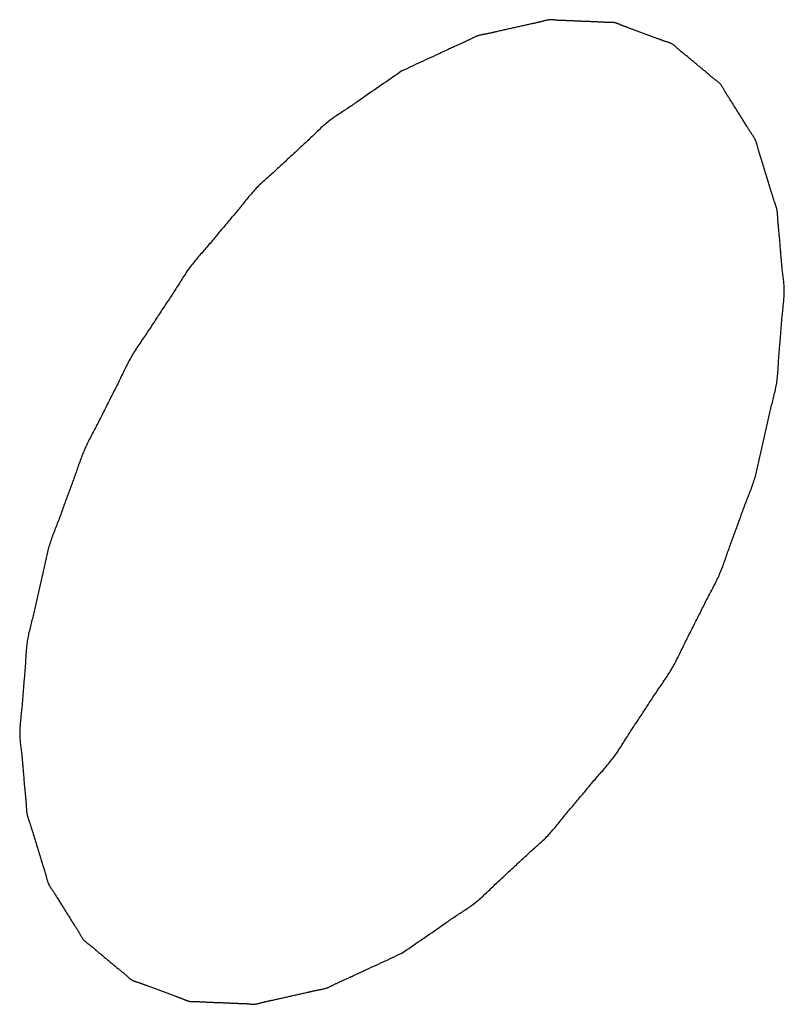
# Model space of a CAD drawing. Header units: inches. Extents: x 6 to 353, y 6 to 228.
# Tile 177 of 256: x 340.3873 to 340.41, y 120.0075 to 120.0366. Entities that reach past the tile are written whole.
import ezdxf

# ---------------------------------------------------------------- set-up
doc = ezdxf.new("R2010")
doc.units = ezdxf.units.IN
doc.header["$LTSCALE"] = 19.946667
doc.header["$MEASUREMENT"] = 0
doc.linetypes.add('HIDDEN', pattern=[0.2, 0.1, -0.1])
doc.layers.add('DEFAULT_2', color=7, linetype='HIDDEN')

msp = doc.modelspace()

# ---------------------------------------------------------------- linework, layer by layer
at = {"layer": 'DEFAULT_2', "color": 7, "linetype": 'HIDDEN'}
for points in [[(340.398658, 120.008978), (340.399025, 120.00923), (340.399575, 120.009605), (340.400305, 120.010124), (340.400862, 120.010463), (340.401383, 120.010993), (340.401914, 120.01147), (340.402438, 120.011971), (340.402982, 120.012426), (340.403454, 120.013041), (340.403947, 120.01361), (340.404428, 120.014201), (340.404935, 120.014751), (340.40535, 120.015443), (340.405792, 120.016096), (340.406217, 120.016764), (340.406683, 120.017413), (340.407002, 120.01812), (340.407363, 120.018811), (340.407702, 120.019509), (340.408086, 120.020197), (340.408313, 120.020916), (340.408586, 120.021627), (340.408834, 120.022338), (340.409132, 120.023054), (340.409256, 120.023753), (340.40943, 120.024458), (340.409579, 120.025158), (340.40978, 120.02587), (340.409796, 120.026538), (340.409865, 120.02722), (340.409907, 120.02789), (340.410004, 120.028595), (340.40991, 120.029171), (340.409866, 120.029781), (340.409822, 120.030284), (340.40978, 120.030682), (340.409772, 120.030999), (340.409673, 120.031242), (340.409573, 120.031593), (340.409436, 120.032021), (340.409307, 120.032457), (340.409194, 120.032796), (340.409133, 120.033074), (340.408985, 120.033262), (340.408818, 120.033543), (340.408599, 120.033884), (340.408386, 120.034232), (340.408208, 120.034501), (340.408096, 120.034728), (340.4079, 120.034856), (340.407669, 120.03506), (340.407369, 120.035303), (340.407075, 120.035555), (340.406834, 120.035744), (340.406669, 120.035918), (340.406442, 120.035972), (340.406162, 120.036086), (340.405804, 120.036213), (340.405451, 120.03635), (340.405163, 120.036447), (340.404961, 120.036551), (340.404707, 120.036536), (340.404386, 120.036558), (340.403978, 120.03657), (340.403575, 120.036592), (340.403248, 120.036597), (340.403012, 120.036633), (340.402741, 120.036548), (340.402391, 120.036478), (340.40195, 120.036374), (340.401511, 120.03628), (340.401157, 120.036193), (340.400899, 120.036159), (340.400614, 120.036005), (340.400243, 120.035841), (340.39959, 120.035534), (340.399031, 120.035278), (340.398658, 120.035106)], [(340.398658, 120.035106), (340.398292, 120.034853), (340.397742, 120.034478), (340.397012, 120.033959), (340.396455, 120.03362), (340.395934, 120.03309), (340.395403, 120.032614), (340.394879, 120.032112), (340.394335, 120.031657), (340.393863, 120.031043), (340.39337, 120.030473), (340.392889, 120.029882), (340.392382, 120.029332), (340.391967, 120.02864), (340.391525, 120.027987), (340.3911, 120.027319), (340.390634, 120.02667), (340.390315, 120.025963), (340.389954, 120.025272), (340.389615, 120.024574), (340.389231, 120.023886), (340.389004, 120.023167), (340.388731, 120.022457), (340.388483, 120.021745), (340.388185, 120.021029), (340.388061, 120.02033), (340.387887, 120.019626), (340.387738, 120.018926), (340.387537, 120.018213), (340.387521, 120.017545), (340.387452, 120.016863), (340.38741, 120.016193), (340.387313, 120.015488), (340.387407, 120.014912), (340.387451, 120.014302), (340.387495, 120.013799), (340.387537, 120.013401), (340.387545, 120.013084), (340.387644, 120.012841), (340.387744, 120.01249), (340.387881, 120.012062), (340.38801, 120.011626), (340.388122, 120.011287), (340.388184, 120.011009), (340.388332, 120.010822), (340.388499, 120.01054), (340.388718, 120.0102), (340.388931, 120.009851), (340.389109, 120.009583), (340.389221, 120.009355), (340.389417, 120.009228), (340.389648, 120.009023), (340.389948, 120.00878), (340.390242, 120.008528), (340.390483, 120.008339), (340.390648, 120.008165), (340.390874, 120.008111), (340.391155, 120.007997), (340.391513, 120.007871), (340.391866, 120.007733), (340.392154, 120.007636), (340.392356, 120.007532), (340.39261, 120.007547), (340.392931, 120.007525), (340.393338, 120.007513), (340.393742, 120.007491), (340.394069, 120.007486), (340.394305, 120.007451), (340.394576, 120.007535), (340.394926, 120.007606), (340.395367, 120.00771), (340.395806, 120.007803), (340.396159, 120.00789), (340.396418, 120.007924), (340.396703, 120.008079), (340.397074, 120.008243), (340.397727, 120.008549), (340.398286, 120.008805), (340.398658, 120.008978)]]:
    msp.add_open_spline(points, degree=3, knots=[0, 0, 0, 0, 0.03125, 0.046875, 0.0625, 0.078125, 0.09375, 0.109375, 0.125, 0.140625, 0.15625, 0.171875, 0.1875, 0.203125, 0.21875, 0.234375, 0.25, 0.265625, 0.28125, 0.296875, 0.3125, 0.328125, 0.34375, 0.359375, 0.375, 0.390625, 0.40625, 0.421875, 0.4375, 0.453125, 0.46875, 0.484375, 0.5, 0.515625, 0.53125, 0.546875, 0.554688, 0.5625, 0.570312, 0.578125, 0.59375, 0.609375, 0.617188, 0.625, 0.632812, 0.640625, 0.65625, 0.671875, 0.679688, 0.6875, 0.695312, 0.703125, 0.71875, 0.734375, 0.742188, 0.75, 0.757812, 0.765625, 0.78125, 0.796875, 0.804688, 0.8125, 0.820312, 0.828125, 0.84375, 0.859375, 0.867188, 0.875, 0.882812, 0.890625, 0.90625, 0.921875, 0.929688, 0.9375, 0.945312, 0.953125, 0.96875, 1, 1, 1, 1], dxfattribs=at)

doc.saveas('drawing.dxf')
